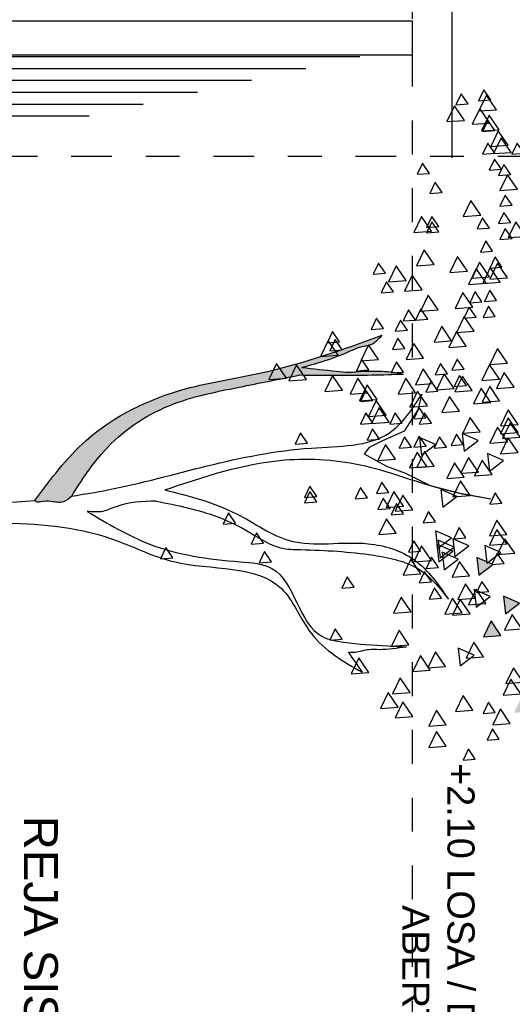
# Model space of a CAD drawing. Header units: millimetres. Extents: x 4617 to 4884, y 1258 to 1784.
# Tile 78 of 168: x 4740.17 to 4741.63, y 1264.12 to 1267.03. Entities that reach past the tile are written whole.
import ezdxf

# ---------------------------------------------------------------- set-up
doc = ezdxf.new("R2010")
doc.units = ezdxf.units.MM
doc.header["$LTSCALE"] = 0.4
doc.linetypes.add('DASHDOT', pattern=[1, 0.5, -0.25, 0, -0.25])
doc.linetypes.add('DOT', pattern=[6.35, 0, -6.35])
for name, color, linetype in [('200', 6, 'Continuous'), ('A HERRERÍA', 4, 'Continuous'), ('A VEGETACIÓN', 253, 'Continuous'), ('LÁMINA', 1, 'Continuous'), ('TXT', 3, 'Continuous'), ('TXT COTA', 3, 'Continuous')]:
    doc.layers.add(name, color=color, linetype=linetype)
doc.styles.add('arial', font='arial.ttf')
doc.styles.add('SaAS simplex', font='simplex.shx', dxfattribs={"width": 0.8})
doc.dimstyles.new('COTAS 125', dxfattribs={"dimscale": 0.01, "dimtxt": 15, "dimasz": 8, "dimexe": 5, "dimexo": 20, "dimgap": 10, "dimtad": 0, "dimzin": 9, "dimdsep": 46, "dimtxsty": 'SaAS simplex', "dimblk": 'OBLIQUE', "dimcen": 0, "dimclrd": 8, "dimclre": 8, "dimclrt": 256, "dimadec": 1, "dimazin": 0, "dimtfac": 1, "dimtmove": 2, "dimatfit": 3, "dimldrblk": 'OBLIQUE', "dimfxl": 10, "dimlwd": -1, "dimlwe": -1, "dimarcsym": 0})

# ---------------------------------------------------------------- blocks, each defined once
blk = doc.blocks.new('ARB')
at = {"layer": 'LÁMINA'}
h = blk.add_hatch(color=254, dxfattribs=at)
h.paths.add_polyline_path([(3288.9164, 1398.6733), (3288.9133, 1398.6668), (3288.9457, 1398.619), (3288.974, 1398.6775)])
h.paths.add_polyline_path([(3288.9251, 1398.5926), (3288.9506, 1398.555), (3288.9704, 1398.596)])
h.paths.add_polyline_path([(3289.0814, 1398.658), (3289.1179, 1398.6043), (3289.1462, 1398.6627)])
h.paths.add_polyline_path([(3289.0175, 1398.5743), (3289.054, 1398.5206), (3289.0822, 1398.579)])
h.paths.add_polyline_path([(3288.9695, 1398.2943), (3289.006, 1398.2406), (3289.0261, 1398.2821), (3289.0252, 1398.2825), (3289.0268, 1398.2837), (3289.0343, 1398.299)])
h.paths.add_polyline_path([(3288.9247, 1398.2135), (3288.9612, 1398.1598), (3288.9895, 1398.2183)])
h.paths.add_polyline_path([(3288.9178, 1397.9953), (3288.9174, 1397.9944), (3288.9533, 1397.9415), (3288.9816, 1398)])
h.paths.add_polyline_path([(3288.9887, 1397.8739), (3289.0252, 1397.8202), (3289.0534, 1397.8787)])
h.paths.add_polyline_path([(3289.0421, 1397.6874), (3289.0737, 1397.6738), (3289.0693, 1397.6802), (3289.0993, 1397.6824), (3289.0941, 1397.7263)])
h.paths.add_polyline_path([(3288.9456, 1397.7112), (3288.972, 1397.6724), (3288.9899, 1397.6737), (3289.0103, 1397.7159)])
h.paths.add_polyline_path([(3288.9485, 1397.4959), (3288.985, 1397.4422), (3289.0121, 1397.4983), (3289.0107, 1397.5004)])
h.paths.add_polyline_path([(3288.921, 1397.5813), (3288.9365, 1397.5586), (3288.9379, 1397.5587), (3288.9373, 1397.5574), (3288.9575, 1397.5276), (3288.9858, 1397.5861)])
h.paths.add_polyline_path([(3289.2242, 1398.1156), (3289.2261, 1398.1148), (3289.2282, 1398.1149), (3289.2278, 1398.114), (3289.243, 1398.1075), (3289.2466, 1398.1102), (3289.2472, 1398.1057), (3289.2838, 1398.09), (3289.2761, 1398.1545)])
h.paths.add_polyline_path([(3289.1946, 1398.3774), (3289.2311, 1398.3237), (3289.2594, 1398.3822)])
h.paths.add_polyline_path([(3289.1257, 1398.2583), (3289.1854, 1398.2328), (3289.1777, 1398.2972)])
h.paths.add_polyline_path([(3289.033, 1398.4793), (3289.0628, 1398.4354), (3289.0644, 1398.4355), (3289.0637, 1398.4341), (3289.0695, 1398.4256), (3289.0977, 1398.4841)])
h.paths.add_polyline_path([(3288.6447, 1399.0621), (3288.6809, 1399.0089), (3288.6815, 1399.0089), (3288.7095, 1399.0669)])
h.paths.add_polyline_path([(3288.3059, 1398.802), (3288.3424, 1398.7483), (3288.3707, 1398.8068)])
h.paths.add_polyline_path([(3288.2314, 1398.7077), (3288.2679, 1398.654), (3288.2962, 1398.7125)])
h.paths.add_polyline_path([(3288.2609, 1398.7668), (3288.2974, 1398.7131), (3288.3257, 1398.7715)])
h.paths.add_polyline_path([(3288.2602, 1398.847), (3288.2967, 1398.7933), (3288.3249, 1398.8517)])
h.paths.add_polyline_path([(3288.2496, 1398.9396), (3288.2503, 1398.9384), (3288.2568, 1398.9389), (3288.254, 1398.9331), (3288.286, 1398.8859), (3288.3143, 1398.9444)])
h.paths.add_polyline_path([(3288.1337, 1398.4073), (3288.1934, 1398.3817), (3288.1857, 1398.4462)])
h.paths.add_polyline_path([(3288.1708, 1398.2997), (3288.2073, 1398.246), (3288.2356, 1398.3045)])
h.paths.add_polyline_path([(3288.1988, 1398.0378), (3288.2243, 1398.0002), (3288.2441, 1398.0411)])
h.paths.add_polyline_path([(3288.1928, 1397.8806), (3288.2524, 1397.8551), (3288.2448, 1397.9195)])
h.paths.add_polyline_path([(3288.2855, 1397.9228), (3288.322, 1397.8691), (3288.3502, 1397.9276)])
h.paths.add_polyline_path([(3288.1787, 1397.5208), (3288.2096, 1397.4754), (3288.2196, 1397.4762), (3288.2435, 1397.5256)])
h.paths.add_polyline_path([(3288.2196, 1397.4762), (3288.2152, 1397.4671), (3288.2096, 1397.4754), (3288.2026, 1397.4749), (3288.2391, 1397.4212), (3288.2673, 1397.4797)])
h.paths.add_polyline_path([(3288.2082, 1397.5799), (3288.2447, 1397.5262), (3288.273, 1397.5847)])
h.paths.add_polyline_path([(3288.3017, 1397.4027), (3288.3382, 1397.349), (3288.3659, 1397.4062), (3288.3651, 1397.4074)])
h.paths.add_polyline_path([(3287.974, 1396.8871), (3288.0105, 1396.8334), (3288.0387, 1396.8918)])
at = {"layer": 'LÁMINA', "linetype": 'ByBlock'}
h = blk.add_hatch(color=254, dxfattribs=at)
h.dxf.hatch_style = 1
edge = h.paths.add_edge_path()
edge.add_spline(control_points=[(3290.7791, 1397.8625), (3290.7456, 1397.8094), (3290.6602, 1397.6739), (3290.4452, 1397.5168), (3290.1791, 1397.4643), (3290.0112, 1397.4306), (3289.9366, 1397.4157)], knot_values=[0, 0, 0, 0, 0.157935, 0.402542, 0.642975, 0.835062, 0.835062, 0.835062, 0.835062], degree=3, periodic=0)
edge.add_spline(control_points=[(3289.9366, 1397.4157), (3289.8481, 1397.4166), (3289.7205, 1397.4179), (3289.593, 1397.4135), (3289.5539, 1397.4122)], knot_values=[0, 0, 0, 0, 0.223128, 0.321695, 0.321695, 0.321695, 0.321695], degree=3, periodic=0)
edge.add_spline(control_points=[(3289.5539, 1397.4122), (3289.5802, 1397.4073), (3289.6134, 1397.4012), (3289.6619, 1397.4022), (3289.7034, 1397.4005), (3289.7528, 1397.4075), (3289.8299, 1397.3987), (3289.8872, 1397.3926), (3289.9297, 1397.3881)], knot_values=[0, 0, 0, 0, 0.067214, 0.0846, 0.122271, 0.171618, 0.209401, 0.317243, 0.317243, 0.317243, 0.317243], degree=3, periodic=0)
edge.add_spline(control_points=[(3289.9297, 1397.3881), (3289.9102, 1397.3824), (3289.8543, 1397.3663), (3289.7769, 1397.3405), (3289.7133, 1397.3092), (3289.6728, 1397.3053), (3289.6523, 1397.2881), (3289.6404, 1397.2764), (3289.6332, 1397.2693)], knot_values=[0, 0, 0, 0, 0.05135, 0.146671, 0.205349, 0.229245, 0.245597, 0.271329, 0.271329, 0.271329, 0.271329], degree=3, periodic=0)
edge.add_spline(control_points=[(3289.6332, 1397.2693), (3289.7766, 1397.3209), (3290.0144, 1397.4063), (3290.3996, 1397.4592), (3290.7158, 1397.6102), (3290.8569, 1397.7999), (3290.9154, 1397.8785)], knot_values=[0, 0, 0, 0, 0.382593, 0.634368, 0.980439, 1.225218, 1.225218, 1.225218, 1.225218], degree=3, periodic=0)
edge.add_spline(control_points=[(3290.9154, 1397.8785), (3290.9139, 1397.8804), (3290.9087, 1397.8871), (3290.8853, 1397.881), (3290.8544, 1397.8813), (3290.8105, 1397.8919), (3290.7889, 1397.8717), (3290.7791, 1397.8625)], knot_values=[0, 0, 0, 0, 0.005974, 0.020105, 0.051906, 0.090085, 0.12223, 0.12223, 0.12223, 0.12223], degree=3, periodic=0)
at = {"layer": 'LÁMINA', "color": 254, "elevation": -10}
for points in [[(3289.2892, 1398.8338), (3289.3148, 1398.7962), (3289.3345, 1398.8371)], [(3289.3964, 1398.7859), (3289.4329, 1398.7322), (3289.4611, 1398.7907)], [(3289.2006, 1398.76), (3289.2262, 1398.7224), (3289.246, 1398.7633)], [(3289.1602, 1398.7023), (3289.1967, 1398.6486), (3289.2249, 1398.707)], [(3289.3964, 1398.7072), (3289.4329, 1398.6535), (3289.4611, 1398.7119)], [(3289.2154, 1398.6615), (3289.2409, 1398.624), (3289.2607, 1398.6649)], [(3289.2979, 1398.653), (3289.3344, 1398.5993), (3289.3627, 1398.6578)], [(3289.5201, 1398.6762), (3289.5566, 1398.6225), (3289.5849, 1398.681)], [(3289.5742, 1398.6418), (3289.6107, 1398.5881), (3289.639, 1398.6465)], [(3289.1215, 1398.5925), (3289.158, 1398.5388), (3289.1863, 1398.5973)], [(3289.53, 1398.5876), (3289.5665, 1398.5339), (3289.5947, 1398.5924)], [(3289.1122, 1398.5502), (3289.1487, 1398.4965), (3289.177, 1398.555)], [(3289.4554, 1398.5054), (3289.4919, 1398.4517), (3289.5202, 1398.5101)], [(3289.6825, 1398.5138), (3289.719, 1398.4601), (3289.7472, 1398.5185)], [(3289.345, 1398.4892), (3289.2931, 1398.4503), (3289.3527, 1398.4247)], [(3289.3993, 1398.4919), (3289.4358, 1398.4382), (3289.464, 1398.4966)], [(3289.2586, 1398.4562), (3289.2951, 1398.4025), (3289.3233, 1398.4609)], [(3289.5341, 1398.4119), (3289.5706, 1398.3582), (3289.5989, 1398.4166)], [(3289.7813, 1398.3908), (3289.8068, 1398.3532), (3289.8266, 1398.3942)], [(3289.1171, 1398.3533), (3289.1536, 1398.2996), (3289.1819, 1398.3581)], [(3289.1946, 1398.3774), (3289.2311, 1398.3237), (3289.2594, 1398.3822)], [(3289.1777, 1398.2972), (3289.1257, 1398.2583), (3289.1854, 1398.2328)], [(3289.3085, 1398.2972), (3289.345, 1398.2435), (3289.3733, 1398.302)], [(3289.3373, 1398.2937), (3289.3738, 1398.24), (3289.4021, 1398.2985)], [(3289.5264, 1398.2902), (3289.5629, 1398.2365), (3289.5912, 1398.295)], [(3289.286, 1398.2726), (3289.234, 1398.2337), (3289.2937, 1398.2081)], [(3289.25, 1398.2598), (3289.2865, 1398.2061), (3289.3147, 1398.2646)], [(3289.2393, 1398.2155), (3289.2648, 1398.1779), (3289.2846, 1398.2188)], [(3289.2893, 1398.2401), (3289.3258, 1398.1864), (3289.3541, 1398.2449)], [(3289.4142, 1398.2396), (3289.4397, 1398.202), (3289.4595, 1398.2429)], [(3289.4516, 1398.1792), (3289.4771, 1398.1416), (3289.4969, 1398.1825)], [(3289.737, 1398.1989), (3289.7625, 1398.1613), (3289.7823, 1398.2022)], [(3289.2761, 1398.1545), (3289.2242, 1398.1156), (3289.2838, 1398.09)], [(3289.3105, 1398.1576), (3289.347, 1398.1039), (3289.3752, 1398.1624)], [(3289.4906, 1398.1495), (3289.5271, 1398.0959), (3289.5553, 1398.1543)], [(3289.1829, 1398.1116), (3289.2085, 1398.074), (3289.2282, 1398.1149)], [(3289.2466, 1398.1102), (3289.1946, 1398.0713), (3289.2543, 1398.0457)], [(3289.4041, 1398.1348), (3289.3521, 1398.0959), (3289.4118, 1398.0703)], [(3289.4238, 1398.1053), (3289.3718, 1398.0664), (3289.4315, 1398.0408)], [(3289.425, 1398.1263), (3289.4505, 1398.0887), (3289.4703, 1398.1296)], [(3289.4512, 1398.1003), (3289.4877, 1398.0466), (3289.516, 1398.1051)], [(3290.0421, 1398.1053), (3290.0676, 1398.0678), (3290.0874, 1398.1087)], [(3289.1432, 1398.074), (3289.1797, 1398.0203), (3289.2079, 1398.0787)], [(3289.3647, 1398.0856), (3289.3127, 1398.0467), (3289.3724, 1398.0211)], [(3289.4188, 1398.0905), (3289.3669, 1398.0516), (3289.4265, 1398.026)], [(3289.491, 1398.066), (3289.5165, 1398.0284), (3289.5363, 1398.0693)], [(3290.4062, 1398.0906), (3290.4318, 1398.053), (3290.4515, 1398.0939)], [(3289.1727, 1398.0395), (3289.2092, 1397.9858), (3289.2374, 1398.0443)], [(3289.4287, 1398.056), (3289.3767, 1398.0171), (3289.4364, 1397.9916)], [(3290.0716, 1398.0364), (3290.0972, 1397.9988), (3290.1169, 1398.0398)], [(3289.1727, 1398.0051), (3289.2092, 1397.9514), (3289.2374, 1398.0098)], [(3289.3237, 1398.0167), (3289.3492, 1397.9792), (3289.369, 1398.0201)], [(3289.5811, 1398.0001), (3289.6176, 1397.9464), (3289.6458, 1398.0049)], [(3289.4368, 1397.9577), (3289.4624, 1397.9201), (3289.4822, 1397.961)], [(3290.1749, 1397.9626), (3290.2005, 1397.925), (3290.2203, 1397.9659)], [(3289.5549, 1397.9281), (3289.5805, 1397.8906), (3289.6003, 1397.9315)], [(3289.1908, 1397.8888), (3289.2163, 1397.8512), (3289.2361, 1397.8921)], [(3289.409, 1397.9035), (3289.357, 1397.8646), (3289.4167, 1397.839)], [(3289.5201, 1397.9133), (3289.5566, 1397.8596), (3289.5849, 1397.918)], [(3289.5538, 1397.9), (3289.5903, 1397.8463), (3289.6186, 1397.9047)], [(3289.6041, 1397.9085), (3289.6297, 1397.8709), (3289.6495, 1397.9118)], [(3289.8748, 1397.8838), (3289.9003, 1397.8463), (3289.9201, 1397.8872)], [(3289.3078, 1397.8606), (3289.3443, 1397.8069), (3289.3725, 1397.8653)], [(3289.6091, 1397.8494), (3289.6346, 1397.8118), (3289.6544, 1397.8527)], [(3289.6878, 1397.8691), (3289.7133, 1397.8315), (3289.7331, 1397.8724)], [(3289.8748, 1397.8642), (3289.9003, 1397.8266), (3289.9201, 1397.8675)], [(3289.2268, 1397.7836), (3289.2633, 1397.7299), (3289.2916, 1397.7883)], [(3289.2775, 1397.7739), (3289.314, 1397.7202), (3289.3423, 1397.7786)], [(3289.3301, 1397.7934), (3289.3666, 1397.7397), (3289.3949, 1397.7982)], [(3289.2368, 1397.7706), (3289.1848, 1397.7317), (3289.2445, 1397.7061)], [(3289.4406, 1397.7523), (3289.4771, 1397.6986), (3289.5054, 1397.7571)], [(3289.4679, 1397.754), (3289.5044, 1397.7003), (3289.5327, 1397.7588)], [(3289.1314, 1397.7016), (3289.1679, 1397.6479), (3289.1961, 1397.7064)], [(3289.4877, 1397.7115), (3289.4358, 1397.6726), (3289.4954, 1397.647)], [(3289.5841, 1397.7262), (3289.6206, 1397.6726), (3289.6488, 1397.731)], [(3289.1707, 1397.6623), (3289.2072, 1397.6086), (3289.2355, 1397.667)], [(3289.3303, 1397.6967), (3289.2783, 1397.6578), (3289.338, 1397.6323)], [(3289.3335, 1397.6722), (3289.359, 1397.6346), (3289.3788, 1397.6755)], [(3289.3958, 1397.6821), (3289.4213, 1397.6445), (3289.4411, 1397.6855)], [(3289.4705, 1397.679), (3289.4961, 1397.6414), (3289.5159, 1397.6823)], [(3289.5254, 1397.682), (3289.551, 1397.6445), (3289.5707, 1397.6854)], [(3289.9092, 1397.6673), (3289.9348, 1397.6297), (3289.9545, 1397.6706)], [(3289.1235, 1397.6457), (3289.16, 1397.592), (3289.1882, 1397.6505)], [(3289.1314, 1397.6278), (3289.1679, 1397.5741), (3289.1961, 1397.6326)], [(3289.2711, 1397.6261), (3289.3076, 1397.5724), (3289.3358, 1397.6308)], [(3289.6435, 1397.6525), (3289.669, 1397.6149), (3289.6888, 1397.6558)], [(3289.1314, 1397.5983), (3289.1679, 1397.5446), (3289.1961, 1397.603)], [(3289.4516, 1397.5934), (3289.4771, 1397.5559), (3289.4969, 1397.5968)], [(3289.5599, 1397.5934), (3289.5854, 1397.5559), (3289.6052, 1397.5968)], [(3289.6079, 1397.5899), (3289.6444, 1397.5362), (3289.6727, 1397.5946)], [(3289.6681, 1397.5934), (3289.6937, 1397.5559), (3289.7134, 1397.5968)], [(3289.4713, 1397.5738), (3289.4968, 1397.5362), (3289.5166, 1397.5771)], [(3289.6185, 1397.5638), (3289.655, 1397.5101), (3289.6833, 1397.5686)], [(3289.2317, 1397.5178), (3289.2682, 1397.4641), (3289.2965, 1397.5225)], [(3289.3479, 1397.5491), (3289.3844, 1397.4954), (3289.4126, 1397.5538)], [(3289.466, 1397.5294), (3289.5025, 1397.4757), (3289.5307, 1397.5341)], [(3289.1995, 1397.5111), (3289.236, 1397.4574), (3289.2643, 1397.5159)], [(3289.5095, 1397.4816), (3289.546, 1397.4279), (3289.5743, 1397.4863)], [(3289.6522, 1397.5062), (3289.6887, 1397.4525), (3289.717, 1397.5109)], [(3289.6681, 1397.5098), (3289.6937, 1397.4722), (3289.7134, 1397.5131)], [(3289.6867, 1397.4816), (3289.7232, 1397.4279), (3289.7514, 1397.4863)], [(3289.1461, 1397.4605), (3289.1826, 1397.4068), (3289.2109, 1397.4652)], [(3289.3006, 1397.4735), (3289.3371, 1397.4198), (3289.3654, 1397.4782)], [(3289.3215, 1397.4551), (3289.3471, 1397.4176), (3289.3668, 1397.4585)], [(3289.3676, 1397.4654), (3289.4041, 1397.4117), (3289.4323, 1397.4701)], [(3289.427, 1397.4753), (3289.4525, 1397.4377), (3289.4723, 1397.4786)], [(3289.4456, 1397.4471), (3289.4821, 1397.3934), (3289.5103, 1397.4519)], [(3289.7802, 1397.4717), (3289.8167, 1397.418), (3289.8449, 1397.4765)], [(3289.2003, 1397.4309), (3289.2368, 1397.3772), (3289.265, 1397.4357)], [(3289.3925, 1397.4113), (3289.4181, 1397.3737), (3289.4379, 1397.4147)], [(3289.913, 1397.4324), (3289.9495, 1397.3787), (3289.9778, 1397.4371)], [(3289.9868, 1397.4274), (3290.0233, 1397.3737), (3290.0516, 1397.4322)], [(3289.1707, 1397.3719), (3289.2072, 1397.3182), (3289.2355, 1397.3766)], [(3289.3305, 1397.3948), (3289.3561, 1397.3572), (3289.3758, 1397.3981)], [(3289.5543, 1397.4049), (3289.5798, 1397.3673), (3289.5996, 1397.4082)], [(3289.6829, 1397.3966), (3289.7084, 1397.359), (3289.7282, 1397.3999)], [(3289.48, 1397.3536), (3289.5165, 1397.2999), (3289.5448, 1397.3584)], [(3289.6473, 1397.3585), (3289.6838, 1397.3048), (3289.7121, 1397.3633)], [(3289.7957, 1397.3423), (3289.8322, 1397.2886), (3289.8604, 1397.3471)], [(3289.3225, 1397.3093), (3289.359, 1397.2556), (3289.3873, 1397.3141)], [(3289.55, 1397.3178), (3289.5756, 1397.2802), (3289.5953, 1397.3211)], [(3289.7813, 1397.3227), (3289.8068, 1397.2851), (3289.8266, 1397.3261)], [(3289.3767, 1397.2896), (3289.4132, 1397.2359), (3289.4414, 1397.2944)], [(3289.7911, 1397.2932), (3289.8167, 1397.2556), (3289.8364, 1397.2965)], [(3289.2938, 1397.2537), (3289.3303, 1397.2), (3289.3585, 1397.2585)], [(3289.5394, 1397.2508), (3289.565, 1397.2132), (3289.5847, 1397.2541)], [(3289.6287, 1397.244), (3289.6543, 1397.2064), (3289.6741, 1397.2473)], [(3289.2154, 1397.1997), (3289.2409, 1397.1621), (3289.2607, 1397.203)], [(3289.2862, 1397.2028), (3289.3118, 1397.1653), (3289.3316, 1397.2062)], [(3289.4647, 1397.2096), (3289.4902, 1397.172), (3289.51, 1397.2129)], [(3289.51, 1397.2129), (3289.5355, 1397.1753), (3289.5553, 1397.2163)], [(3289.2987, 1397.1651), (3289.3352, 1397.1114), (3289.3634, 1397.1699)], [(3289.4266, 1397.175), (3289.4631, 1397.1213), (3289.4914, 1397.1797)], [(3289.2105, 1397.1406), (3289.236, 1397.103), (3289.2558, 1397.1439)], [(3289.2646, 1397.1455), (3289.2902, 1397.1079), (3289.3099, 1397.1489)], [(3289.4857, 1397.1011), (3289.5222, 1397.0474), (3289.5504, 1397.1059)], [(3289.5913, 1397.1093), (3289.6169, 1397.0717), (3289.6366, 1397.1127)], [(3289.1707, 1397.0568), (3289.2072, 1397.0031), (3289.2355, 1397.0616)], [(3289.1973, 1397.0729), (3289.2338, 1397.0192), (3289.262, 1397.0777)], [(3289.2367, 1397.0532), (3289.2732, 1396.9995), (3289.3014, 1397.058)], [(3289.2495, 1397.0765), (3289.286, 1397.0228), (3289.3142, 1397.0813)], [(3289.5447, 1397.0667), (3289.5812, 1397.013), (3289.6095, 1397.0714)], [(3289.1908, 1397.0176), (3289.2163, 1396.98), (3289.2361, 1397.0209)], [(3289.3184, 1397.0322), (3289.3549, 1396.9785), (3289.3831, 1397.037)], [(3289.4414, 1397.0076), (3289.4779, 1396.9539), (3289.5061, 1397.0124)], [(3289.6208, 1397.0404), (3289.6464, 1397.0028), (3289.6662, 1397.0437)], [(3289.2252, 1396.9585), (3289.2508, 1396.9209), (3289.2706, 1396.9618)], [(3289.1031, 1396.9039), (3289.1396, 1396.8502), (3289.1678, 1396.9087)], [(3289.1534, 1396.9124), (3289.1789, 1396.8749), (3289.1987, 1396.9158)], [(3289.237, 1396.8731), (3289.2626, 1396.8355), (3289.2823, 1396.8764)], [(3289.424, 1396.8878), (3289.4496, 1396.8502), (3289.4693, 1396.8912)], [(3289.424, 1396.8681), (3289.4496, 1396.8306), (3289.4693, 1396.8715)], [(3289.4512, 1396.8846), (3289.4877, 1396.8309), (3289.516, 1396.8893)], [(3289.1583, 1396.8534), (3289.1838, 1396.8158), (3289.2036, 1396.8567)], [(3289.2692, 1396.8255), (3289.3057, 1396.7718), (3289.3339, 1396.8303)], [(3289.1534, 1396.7894), (3289.1789, 1396.7518), (3289.1987, 1396.7927)], [(3289.1333, 1396.7302), (3289.1698, 1396.6765), (3289.1981, 1396.735)], [(3289.4122, 1396.7419), (3289.4378, 1396.7043), (3289.4576, 1396.7452)], [(3289.1583, 1396.6762), (3289.1838, 1396.6386), (3289.2036, 1396.6795)], [(3289.1927, 1396.6565), (3289.2183, 1396.6189), (3289.2381, 1396.6598)], [(3289.4585, 1396.6713), (3289.484, 1396.6337), (3289.5038, 1396.6746)], [(3289.1091, 1396.5974), (3289.1346, 1396.5598), (3289.1544, 1396.6008)], [(3289.1572, 1396.5938), (3289.1937, 1396.5402), (3289.2219, 1396.5986)], [(3289.2173, 1396.5974), (3289.2429, 1396.5598), (3289.2627, 1396.6008)], [(3289.1678, 1396.5678), (3289.2043, 1396.5141), (3289.2325, 1396.5726)], [(3289.2015, 1396.5102), (3289.238, 1396.4565), (3289.2662, 1396.5149)], [(3289.2173, 1396.5137), (3289.2429, 1396.4762), (3289.2627, 1396.5171)], [(3289.2359, 1396.4856), (3289.2724, 1396.4319), (3289.3007, 1396.4903)], [(3289.3294, 1396.4757), (3289.3659, 1396.422), (3289.3942, 1396.4805)], [(3289.2113, 1396.4363), (3289.2478, 1396.3826), (3289.2761, 1396.4411)], [(3289.2321, 1396.4005), (3289.2576, 1396.363), (3289.2774, 1396.4039)], [(3289.3158, 1396.4153), (3289.3413, 1396.3777), (3289.3611, 1396.4186)]]:
    blk.add_lwpolyline(points, close=True, dxfattribs=at)
at = {"layer": 'LÁMINA', "color": 254, "linetype": 'ByBlock', "elevation": -10}
blk.add_lwpolyline([(3289.4863, 1397.4866), (3289.501, 1397.5442), (3289.5515, 1397.6236), (3289.6343, 1397.6604), (3289.6811, 1397.6837), (3289.6991, 1397.7069), (3289.6168, 1397.7524), (3289.5473, 1397.7782), (3289.456, 1397.8237), (3289.3514, 1397.8507), (3289.2324, 1397.873)], dxfattribs=at)
at = {"layer": 'LÁMINA', "color": 254, "linetype": 'ByBlock'}
blk.add_open_spline([(3289.7573, 1398.44), (3289.7406, 1398.4645), (3289.7238, 1398.4889), (3289.707, 1398.5134)], degree=3, dxfattribs=at)
for points, knots in [([(3292.2113, 1397.999), (3291.9649, 1398.0009), (3291.433, 1397.9962), (3290.7948, 1397.9225), (3290.3567, 1398.1497), (3290.0137, 1398.1047), (3289.905, 1398.3991), (3289.7767, 1398.4732), (3289.707, 1398.5134)], [0.291003, 0.291003, 0.291003, 0.291003, 0.917626, 1.63292, 1.820772, 2.165029, 2.332307, 2.530865, 2.530865, 2.530865, 2.530865]), ([(3289.5436, 1398.4193), (3289.5771, 1398.4249), (3289.623, 1398.4325), (3289.6873, 1398.4269), (3289.7237, 1398.4415), (3289.7492, 1398.4403), (3289.7573, 1398.44)], [0, 0, 0, 0, 0.0854411, 0.1169288, 0.1606802, 0.1809646, 0.1809646, 0.1809646, 0.1809646]), ([(3290.7227, 1397.9192), (3290.647, 1397.9642), (3290.4724, 1398.0679), (3290.2376, 1398.1017), (3289.9602, 1398.1177), (3289.939, 1398.3756), (3289.7461, 1398.4077), (3289.6439, 1398.4144), (3289.5666, 1398.4182), (3289.5436, 1398.4193)], [0, 0, 0, 0, 0.219059, 0.505487, 0.606078, 0.869251, 0.938131, 1.074819, 1.132846, 1.132846, 1.132846, 1.132846]), ([(3290.4355, 1397.8399), (3290.3451, 1397.8627), (3290.1827, 1397.9036), (3289.9599, 1398.0694), (3289.7201, 1398.0145), (3289.4984, 1398.0842), (3289.4259, 1398.1891), (3289.3884, 1398.2434)], [0, 0, 0, 0, 0.234699, 0.4214064, 0.6627874, 0.814212, 0.976072, 0.976072, 0.976072, 0.976072]), ([(3290.4676, 1397.8813), (3290.3902, 1397.8968), (3290.2686, 1397.9211), (3290.1216, 1397.9935), (3290.0267, 1398.059), (3289.867, 1398.0613), (3289.6963, 1398.0708), (3289.4898, 1398.1147), (3289.4199, 1398.2034), (3289.3884, 1398.2434)], [0, 0, 0, 0, 0.1974988, 0.3102575, 0.4139372, 0.4779512, 0.7046451, 0.856775, 0.9818013, 0.9818013, 0.9818013, 0.9818013]), ([(3290.4676, 1397.8813), (3290.5182, 1397.8829), (3290.5861, 1397.885), (3290.6656, 1397.9248), (3290.7028, 1397.9211), (3290.7227, 1397.9192)], [0, 0, 0, 0, 0.1258119, 0.1688917, 0.2181537, 0.2181537, 0.2181537, 0.2181537]), ([(3290.7791, 1397.8625), (3290.7889, 1397.8717), (3290.8105, 1397.8919), (3290.8544, 1397.8813), (3290.8853, 1397.881), (3290.9087, 1397.8871), (3290.9139, 1397.8804), (3290.9154, 1397.8785)], [0, 0, 0, 0, 0.0321448, 0.0703237, 0.1021256, 0.1162564, 0.1222302, 0.1222302, 0.1222302, 0.1222302]), ([(3292.1333, 1397.8419), (3292.0973, 1397.8449), (3291.6929, 1397.8785), (3291.278, 1397.9121), (3290.9154, 1397.8785)], [0.355192, 0.355192, 0.355192, 0.355192, 0.445998, 1.37274, 1.37274, 1.37274, 1.37274]), ([(3290.4355, 1397.8399), (3290.2903, 1397.7909), (3290.0496, 1397.7097), (3289.6876, 1397.737), (3289.4458, 1397.8359), (3289.288, 1397.8634), (3289.2324, 1397.873)], [0, 0, 0, 0, 0.382508, 0.633674, 0.894924, 1.036836, 1.036836, 1.036836, 1.036836]), ([(3290.7791, 1397.8625), (3290.7342, 1397.8562), (3290.4421, 1397.807), (3290.0745, 1397.6704), (3289.6147, 1397.6832), (3289.5224, 1397.5419), (3289.4863, 1397.4866)], [1.48955, 1.48955, 1.48955, 1.48955, 1.605663, 2.249739, 2.495364, 2.653373, 2.653373, 2.653373, 2.653373]), ([(3290.9154, 1397.8785), (3290.8569, 1397.7999), (3290.7158, 1397.6102), (3290.3996, 1397.4592), (3290.0144, 1397.4063), (3289.7766, 1397.3209), (3289.6332, 1397.2693)], [0, 0, 0, 0, 0.244779, 0.59085, 0.842625, 1.225218, 1.225218, 1.225218, 1.225218]), ([(3290.7791, 1397.8625), (3290.7456, 1397.8094), (3290.6602, 1397.6739), (3290.4452, 1397.5168), (3290.1791, 1397.4643), (3290.0112, 1397.4306), (3289.9366, 1397.4157)], [0, 0, 0, 0, 0.1579349, 0.4025423, 0.6429745, 0.8350617, 0.8350617, 0.8350617, 0.8350617]), ([(3289.9366, 1397.4157), (3289.8481, 1397.4166), (3289.7205, 1397.4179), (3289.593, 1397.4135), (3289.5539, 1397.4122)], [0, 0, 0, 0, 0.2231281, 0.3216948, 0.3216948, 0.3216948, 0.3216948]), ([(3289.9297, 1397.3881), (3289.8872, 1397.3926), (3289.8299, 1397.3987), (3289.7528, 1397.4075), (3289.7034, 1397.4005), (3289.6619, 1397.4022), (3289.6134, 1397.4012), (3289.5802, 1397.4073), (3289.5539, 1397.4122)], [0, 0, 0, 0, 0.1078425, 0.1456248, 0.194972, 0.2326431, 0.2500296, 0.3172432, 0.3172432, 0.3172432, 0.3172432]), ([(3289.9297, 1397.3881), (3289.9102, 1397.3824), (3289.8543, 1397.3663), (3289.7769, 1397.3405), (3289.7133, 1397.3092), (3289.6728, 1397.3053), (3289.6523, 1397.2881), (3289.6404, 1397.2764), (3289.6332, 1397.2693)], [0, 0, 0, 0, 0.0513498, 0.1466713, 0.2053487, 0.2292447, 0.2455971, 0.2713294, 0.2713294, 0.2713294, 0.2713294])]:
    blk.add_open_spline(points, degree=3, knots=knots, dxfattribs=at)
blk = doc.blocks.new('_Oblique')
at = {"layer": 'TXT COTA', "color": 0, "lineweight": -2}
blk.add_line((-0.5, -0.5), (0.5, 0.5), dxfattribs=at)
blk = doc.blocks.new('A$C2CDF7251')
at = {"layer": 'TXT', "insert": (45.7708, 4.2206, -9.9713), "char_height": 0.1, "width": 2.790875, "attachment_point": 1, "rotation": 360, "style": 'arial'}
blk.add_mtext('REJA SISTEMA AXIS H:200CM\\PC/PILARES CADA 250 CM DEL SISTEMA, SOBRE VIGA EXTERIOR DE 10 CM \\P ', dxfattribs=at)

msp = doc.modelspace()

# ---------------------------------------------------------------- hatches: boundary and pattern name
at = {"layer": 'A HERRERÍA'}
h = msp.add_hatch(dxfattribs=at)
h.set_pattern_fill('_USER', color=254, scale=0.035, angle=90, pattern_type=0)
h.set_pattern_definition([(360, (127.469417, 863.617484), (5e-17, 0.035), [])])
h.paths.add_polyline_path([(4739.8333, 1266.6289), (4738.1329, 1266.6289), (4738.1329, 1266.7289), (4740.2907, 1266.7289), (4741.1995, 1266.9276), (4739.0975, 1266.9276), (4738.0329, 1266.6291), (4739.8329, 1266.6289)])

# ---------------------------------------------------------------- linework, layer by layer
at = {"layer": '200', "color": 2, "linetype": 'DASHDOT', "ltscale": 0.6}
msp.add_line((4735.7032, 1266.6289, -0.5), (4745.9104, 1266.6289, -0.5), dxfattribs=at)
at = {"layer": 'A HERRERÍA'}
msp.add_lwpolyline([(4741.3313, 1266.9276), (4741.3313, 1267.0276), (4739.1313, 1267.0276), (4739.1313, 1266.9276)], close=True, dxfattribs=at)
at = {"layer": 'TXT', "color": 253, "linetype": 'DOT', "ltscale": 0.01}
msp.add_line((4741.3313, 1264.0338), (4741.3313, 1304.0916), dxfattribs=at)

# ---------------------------------------------------------------- block references
at = {"layer": 'A VEGETACIÓN', "color": 254, "xscale": 0.8, "yscale": 0.8, "zscale": 0.8, "rotation": 180}
msp.add_blockref('ARB', (7372.9483, 2383.9148, -14.0456), dxfattribs=at)
at = {"layer": 'TXT', "rotation": 269.9999999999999}
msp.add_blockref('A$C2CDF7251', (4736.0631, 1310.4516), dxfattribs=at)

# ---------------------------------------------------------------- texts
at = {"layer": 'TXT', "insert": (4741.5147, 1263.7336), "char_height": 0.08, "attachment_point": 3, "rotation": 270, "style": 'arial'}
msp.add_mtext('+2.10 LOSA / DINTEL \\P          ABERTURAS ', dxfattribs=at)

# ---------------------------------------------------------------- leaders
at = {"layer": 'TXT'}
msp.add_leader([(4741.4479, 1270.0471), (4741.4479, 1268.4307), (4741.4479, 1266.6233)], dimstyle='COTAS 125', override={"dimtxt": 5, "dimasz": 6, "dimldrblk": 'DotSmall'}, dxfattribs=at)

doc.saveas('drawing.dxf')
